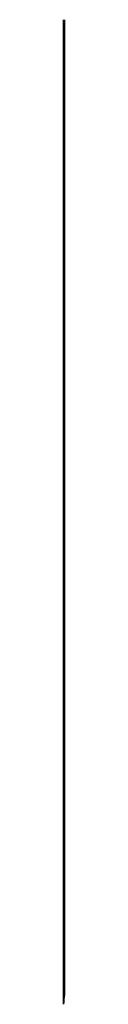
# Model space of a CAD drawing. Header units: millimetres. Extents: x 606 to 1093, y 115 to 511.
# Tile 20 of 61: x 753.311 to 753.338, y 486.1845 to 511.4395. Entities that reach past the tile are written whole.
import ezdxf

# ---------------------------------------------------------------- set-up
doc = ezdxf.new("R2010")
doc.units = ezdxf.units.MM
doc.header["$MEASUREMENT"] = 0
doc.layers.add('Predefinito', color=7, linetype='Continuous', true_color=0x000000)

msp = doc.modelspace()

# ---------------------------------------------------------------- linework, layer by layer
at = {"layer": 'Predefinito'}
for p, q in [((753.331, 511.404, 137), (753.338, 511.439, 12.834)), ((753.338, 511.439, 12.834), (753.338, 511.439)), ((753.338, 511.439), (753.338, 491.439))]:
    msp.add_line(p, q, dxfattribs=at)
at = {"layer": 'Predefinito', "extrusion": (-1, 0, 0)}
msp.add_arc((-491.439, 5, -753.338), 5, 270, 360, dxfattribs=at)
at = {"layer": 'Predefinito'}
for points in [[(753.311, 486.184, 12.835), (753.311, 494.609, 12.834), (753.311, 503.024, 12.834), (753.311, 511.439, 12.834)], [(753.338, 486.437, 9.155), (753.329, 486.353, 10.382), (753.32, 486.269, 11.608), (753.311, 486.184, 12.835)], [(753.338, 486.439, 5), (753.338, 486.438, 6.195), (753.338, 486.437, 7.96), (753.338, 486.437, 9.155)]]:
    msp.add_open_spline(points, degree=3, dxfattribs=at)

doc.saveas('drawing.dxf')
